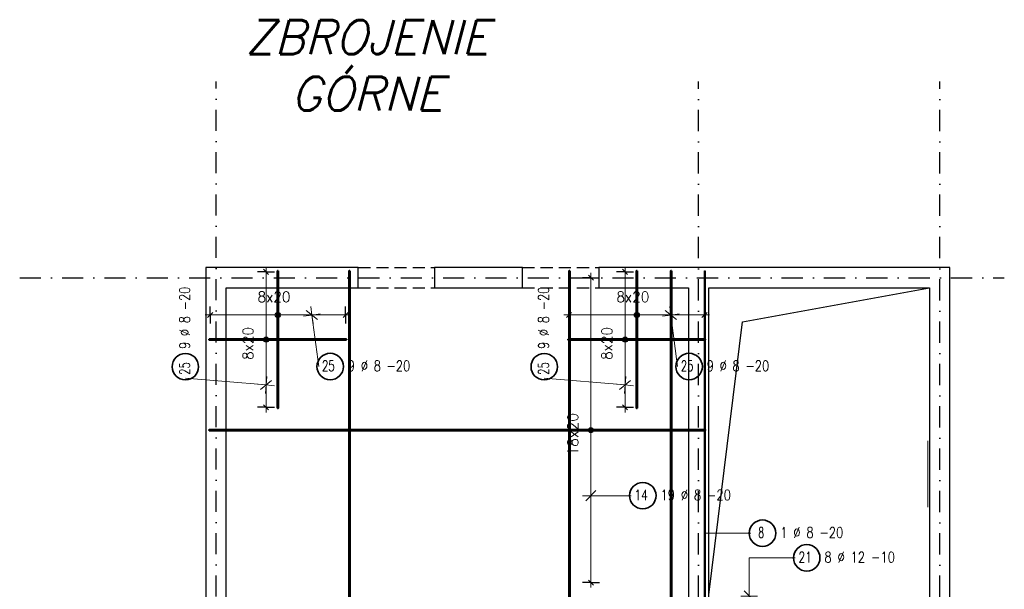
# Model space of a CAD drawing. Header units: millimetres. Extents: x -59549 to 24928, y -40343 to 39139.
# Tile 19 of 27: x 12752 to 24384, y 2411 to 9139. Entities that reach past the tile are written whole.
import ezdxf

# ---------------------------------------------------------------- set-up
doc = ezdxf.new("R2010")
doc.units = ezdxf.units.MM
doc.header["$MEASUREMENT"] = 0
for name, pattern in [('DASHDOT', [25.4, 12.7, -6.35, 0, -6.35]), ('DASHDOTX2', [2, 1, -0.5, 0, -0.5]), ('Dot & Dashed', [335.138881, 176.388884, -88.194442, 0, -70.555556]), ('Hidden', [7.14375, 4.7625, -2.38125])]:
    doc.linetypes.add(name, pattern=pattern)
for name, color, linetype in [('k-nadproża', 4, 'Hidden'), ('k-osie', 1, 'DASHDOT'), ('k-schody', 2, 'Continuous'), ('k-stropy', 4, 'Hidden'), ('k-ściany', 2, 'Continuous')]:
    doc.layers.add(name, color=color, linetype=linetype)
doc.layers.add('Ogólne', color=7, linetype='Continuous', lineweight=25)
doc.styles.add('50', font='romans.shx', dxfattribs={"width": 0.85, "oblique": 15, "height": 10})
doc.styles.add('ROMANS', font='romans__.ttf')

# ---------------------------------------------------------------- blocks, each defined once
blk = doc.blocks.new('KRESKOWANIE_7')
at = {"layer": 'Ogólne', "color": 7, "linetype": 'Continuous', "lineweight": 18, "transparency": 33554687}
for p, q in [((21.37, 2.331), (21.27, 2.331)), ((21.31, 2.391), (21.43, 2.271)), ((21.37, 2.331), (21.37, 2.431)), ((21.37, 2.331), (21.37, 2.231)), ((21.37, 2.331), (21.47, 2.331))]:
    blk.add_line(p, q, dxfattribs=at)
blk.add_lwpolyline([(21.913, 2.782), (21.37, 2.782), (21.37, 2.331)], dxfattribs=at)
blk = doc.blocks.new('KRESKOWANIE_11')
at = {"layer": 'Ogólne', "color": 7, "linetype": 'Continuous', "lineweight": 18, "transparency": 33554687}
for p, q in [((14.709, 4.904), (15.663, 4.825)), ((15.663, 4.825), (15.671, 4.924)), ((15.663, 4.825), (15.563, 4.833)), ((15.598, 4.77), (15.728, 4.879)), ((15.663, 4.825), (15.655, 4.725)), ((15.663, 4.825), (15.763, 4.816))]:
    blk.add_line(p, q, dxfattribs=at)
blk = doc.blocks.new('KRESKOWANIE_12')
at = {"layer": 'Ogólne', "color": 7, "linetype": 'Continuous', "lineweight": 18, "transparency": 33554687}
for p, q in [((16.271, 5.599), (16.137, 5.703)), ((16.204, 5.651), (16.191, 5.75)), ((16.204, 5.651), (16.105, 5.638)), ((16.204, 5.651), (16.303, 5.664)), ((16.284, 5.042), (16.204, 5.651)), ((16.204, 5.651), (16.217, 5.552))]:
    blk.add_line(p, q, dxfattribs=at)
blk = doc.blocks.new('KRESKOWANIE_13')
at = {"layer": 'Ogólne', "color": 7, "linetype": 'Continuous', "lineweight": 18, "transparency": 33554687}
for p, q in [((18.949, 4.904), (19.903, 4.825)), ((19.903, 4.825), (19.911, 4.924)), ((19.903, 4.825), (19.803, 4.833)), ((19.838, 4.77), (19.968, 4.879)), ((19.903, 4.825), (19.895, 4.725)), ((19.903, 4.825), (20.003, 4.816))]:
    blk.add_line(p, q, dxfattribs=at)
blk = doc.blocks.new('KRESKOWANIE_14')
at = {"layer": 'Ogólne', "color": 7, "linetype": 'Continuous', "lineweight": 18, "transparency": 33554687}
for p, q in [((20.511, 5.599), (20.377, 5.703)), ((20.444, 5.651), (20.431, 5.75)), ((20.444, 5.651), (20.345, 5.638)), ((20.444, 5.651), (20.543, 5.664)), ((20.524, 5.042), (20.444, 5.651)), ((20.444, 5.651), (20.457, 5.552))]:
    blk.add_line(p, q, dxfattribs=at)
blk = doc.blocks.new('KRESKOWANIE_65')
at = {"layer": 'Ogólne', "color": 7, "linetype": 'Continuous', "lineweight": 18, "transparency": 33554687}
for p, q in [((19.5, 3.517), (19.5, 3.617)), ((19.5, 3.517), (19.4, 3.517)), ((19.56, 3.577), (19.44, 3.457)), ((19.976, 3.517), (19.5, 3.517)), ((19.5, 3.517), (19.6, 3.517)), ((19.5, 3.517), (19.5, 3.417))]:
    blk.add_line(p, q, dxfattribs=at)

msp = doc.modelspace()

# ---------------------------------------------------------------- hatches: boundary and pattern name
at = {"layer": 'Ogólne', "linetype": 'Continuous', "lineweight": 25, "transparency": 33554687}
for points in [[(15775.93, 5636.09), (15775.93, 5666.09), (15771.73, 5651.09)], [(15775.93, 5666.09), (15786.73, 5625.29), (15786.73, 5676.89)], [(15775.93, 5666.09), (15775.93, 5636.09), (15786.73, 5625.29)], [(15786.73, 5676.89), (15801.73, 5621.09), (15801.73, 5681.09)], [(15786.73, 5676.89), (15786.73, 5625.29), (15801.73, 5621.09)], [(15801.73, 5681.09), (15801.73, 5621.09), (15816.73, 5625.29)], [(15801.73, 5681.09), (15816.73, 5625.29), (15816.73, 5676.89)], [(15816.73, 5676.89), (15816.73, 5625.29), (15827.53, 5636.09)], [(15816.73, 5676.89), (15827.53, 5636.09), (15827.53, 5666.09)], [(15827.53, 5666.09), (15827.53, 5636.09), (15831.73, 5651.09)], [(20015.93, 5636.09), (20015.93, 5666.09), (20011.73, 5651.09)], [(20015.93, 5666.09), (20026.73, 5625.29), (20026.73, 5676.89)], [(20015.93, 5666.09), (20015.93, 5636.09), (20026.73, 5625.29)], [(20026.73, 5676.89), (20041.73, 5621.09), (20041.73, 5681.09)], [(20026.73, 5676.89), (20026.73, 5625.29), (20041.73, 5621.09)], [(20041.73, 5681.09), (20041.73, 5621.09), (20056.73, 5625.29)], [(20041.73, 5681.09), (20056.73, 5625.29), (20056.73, 5676.89)], [(20056.73, 5676.89), (20056.73, 5625.29), (20067.53, 5636.09)], [(20056.73, 5676.89), (20067.53, 5636.09), (20067.53, 5666.09)], [(20067.53, 5666.09), (20067.53, 5636.09), (20071.73, 5651.09)], [(15633.06, 5360.82), (15693.06, 5360.82), (15688.86, 5375.82)], [(15633.06, 5360.82), (15688.86, 5375.82), (15637.26, 5375.82)], [(15637.26, 5345.82), (15693.06, 5360.82), (15633.06, 5360.82)], [(15637.26, 5375.82), (15688.86, 5375.82), (15678.06, 5386.62)], [(15637.26, 5375.82), (15678.06, 5386.62), (15648.06, 5386.62)], [(15637.26, 5345.82), (15688.86, 5345.82), (15693.06, 5360.82)], [(15648.06, 5386.62), (15678.06, 5386.62), (15663.06, 5390.82)], [(19873.06, 5360.82), (19933.06, 5360.82), (19928.86, 5375.82)], [(19873.06, 5360.82), (19928.86, 5375.82), (19877.26, 5375.82)], [(19877.26, 5345.82), (19933.06, 5360.82), (19873.06, 5360.82)], [(19877.26, 5375.82), (19928.86, 5375.82), (19918.06, 5386.62)], [(19877.26, 5375.82), (19918.06, 5386.62), (19888.06, 5386.62)], [(19877.26, 5345.82), (19928.86, 5345.82), (19933.06, 5360.82)], [(19888.06, 5386.62), (19918.06, 5386.62), (19903.06, 5390.82)], [(15648.06, 5335.02), (15688.86, 5345.82), (15637.26, 5345.82)], [(15648.06, 5335.02), (15678.06, 5335.02), (15688.86, 5345.82)], [(15678.06, 5335.02), (15648.06, 5335.02), (15663.06, 5330.82)], [(19888.06, 5335.02), (19928.86, 5345.82), (19877.26, 5345.82)], [(19888.06, 5335.02), (19918.06, 5335.02), (19928.86, 5345.82)], [(19918.06, 5335.02), (19888.06, 5335.02), (19903.06, 5330.82)], [(19470.21, 4290.82), (19530.21, 4290.82), (19526.01, 4305.82)], [(19470.21, 4290.82), (19526.01, 4305.82), (19474.41, 4305.82)], [(19474.41, 4305.82), (19526.01, 4305.82), (19515.21, 4316.62)], [(19474.41, 4305.82), (19515.21, 4316.62), (19485.21, 4316.62)], [(19485.21, 4316.62), (19515.21, 4316.62), (19500.21, 4320.82)], [(19474.41, 4275.82), (19530.21, 4290.82), (19470.21, 4290.82)], [(19474.41, 4275.82), (19526.01, 4275.82), (19530.21, 4290.82)], [(19485.21, 4265.02), (19526.01, 4275.82), (19474.41, 4275.82)], [(19485.21, 4265.02), (19515.21, 4265.02), (19526.01, 4275.82)], [(19515.21, 4265.02), (19485.21, 4265.02), (19500.21, 4260.82)]]:
    msp.add_hatch(color=7, dxfattribs=at).paths.add_polyline_path(points)

# ---------------------------------------------------------------- linework, layer by layer
at = {"layer": 'k-nadproża', "ltscale": 30}
for p, q in [((16751.73, 6210.82), (17651.73, 6210.82)), ((18691.73, 6210.82), (19591.73, 6210.82)), ((16751.73, 5970.82), (17651.73, 5970.82)), ((18691.73, 5970.82), (19591.73, 5970.82))]:
    msp.add_line(p, q, dxfattribs=at)
at = {"layer": 'k-osie', "linetype": 'DASHDOTX2', "ltscale": 250}
for p, q in [((15071.73, -8177.36), (15071.73, 8410.82)), ((20771.73, -5679.37), (20771.73, 8410.82)), ((23621.73, -5679.37), (23621.73, 8410.82)), ((12751.73, 6090.82), (24383.83, 6090.82))]:
    msp.add_line(p, q, dxfattribs=at)
at = {"layer": 'k-schody', "color": 2, "linetype": 'Continuous', "lineweight": 13}
msp.add_line((23481.73, 4166.42), (23481.73, 3380.42), dxfattribs=at)
at = {"layer": 'k-stropy', "color": 1, "linetype": 'Continuous', "ltscale": 30}
for p, q in [((21291.73, 5570.82), (23501.73, 5970.82)), ((20891.73, 2344.82), (21291.73, 5570.82))]:
    msp.add_line(p, q, dxfattribs=at)
at = {"layer": 'k-ściany'}
for points in [[(15191.73, -3589.18), (15191.73, 5970.82), (16751.73, 5970.82), (16751.73, 6210.82), (14951.73, 6210.82), (14951.73, -7466.31), (15191.73, -7466.31), (15191.73, -3829.18), (20891.73, -3829.18), (20891.73, -3589.18), (15191.73, -3589.18)], [(17651.73, 6210.82), (17651.73, 5970.82), (18691.73, 5970.82), (18691.73, 6210.82), (17651.73, 6210.82)], [(19591.73, 6210.82), (19591.73, 5970.82), (20651.73, 5970.82), (20651.73, 2310.82), (20891.73, 2310.82), (20891.73, 5970.82), (23501.73, 5970.82), (23501.73, 1970.82), (23741.73, 1970.82), (23741.73, 6210.82), (19591.73, 6210.82)]]:
    msp.add_lwpolyline(points, dxfattribs=at)
at = {"layer": 'Ogólne', "color": 7, "linetype": 'Continuous', "lineweight": 25, "transparency": 33554687}
for p, q in [((15693.06, 6130.82), (15633.06, 6190.82)), ((19933.06, 6130.82), (19873.06, 6190.82)), ((15663.06, 6160.82), (15563.06, 6160.82)), ((15663.06, 6160.82), (15763.06, 6160.82)), ((19500.21, 6090.82), (19400.21, 6090.82)), ((19530.21, 6060.82), (19470.21, 6120.82)), ((19500.21, 6090.82), (19600.21, 6090.82)), ((19903.06, 6160.82), (19803.06, 6160.82)), ((19903.06, 6160.82), (20003.06, 6160.82)), ((15001.73, 5651.09), (15001.73, 5751.09)), ((15801.73, 5651.09), (15801.73, 5751.09)), ((16601.73, 5651.09), (16601.73, 5751.09)), ((19241.73, 5651.09), (19241.73, 5751.09)), ((20041.73, 5651.09), (20041.73, 5751.09)), ((20841.73, 5651.09), (20841.73, 5751.09)), ((14971.73, 5621.09), (15031.73, 5681.09)), ((15001.73, 5651.09), (15001.73, 5551.09)), ((15801.73, 5651.09), (15801.73, 5551.09)), ((16571.73, 5621.09), (16631.73, 5681.09)), ((16601.73, 5651.09), (16601.73, 5551.09)), ((19211.73, 5621.09), (19271.73, 5681.09)), ((19241.73, 5651.09), (19241.73, 5551.09)), ((20041.73, 5651.09), (20041.73, 5551.09)), ((20811.73, 5621.09), (20871.73, 5681.09)), ((20841.73, 5651.09), (20841.73, 5551.09)), ((15663.06, 5360.82), (15563.06, 5360.82)), ((15663.06, 5360.82), (15763.06, 5360.82)), ((19903.06, 5360.82), (19803.06, 5360.82)), ((19903.06, 5360.82), (20003.06, 5360.82)), ((15663.06, 4560.82), (15563.06, 4560.82)), ((15693.06, 4530.82), (15633.06, 4590.82)), ((15663.06, 4560.82), (15763.06, 4560.82)), ((19903.06, 4560.82), (19803.06, 4560.82)), ((19933.06, 4530.82), (19873.06, 4590.82)), ((19903.06, 4560.82), (20003.06, 4560.82)), ((19500.21, 4290.82), (19400.21, 4290.82)), ((19500.21, 4290.82), (19600.21, 4290.82)), ((19500.21, 2490.82), (19400.21, 2490.82)), ((19530.21, 2460.82), (19470.21, 2520.82)), ((19500.21, 2490.82), (19600.21, 2490.82))]:
    msp.add_line(p, q, dxfattribs=at)
at = {"layer": 'Ogólne', "color": 7, "linetype": 'Continuous', "lineweight": 18, "transparency": 33554687}
for p, q in [((15663.06, 6160.82), (15663.06, 6220.82)), ((19903.06, 6160.82), (19903.06, 6220.82)), ((15663.06, 5360.82), (15663.06, 6160.82)), ((19500.21, 6090.82), (19500.21, 6150.82)), ((19500.21, 4290.82), (19500.21, 6090.82)), ((19903.06, 5360.82), (19903.06, 6160.82)), ((15001.73, 5651.09), (14941.73, 5651.09)), ((15801.73, 5651.09), (16601.73, 5651.09)), ((16601.73, 5651.09), (16661.73, 5651.09)), ((19241.73, 5651.09), (19181.73, 5651.09)), ((20041.73, 5651.09), (20841.73, 5651.09)), ((20841.73, 5651.09), (20901.73, 5651.09)), ((15663.06, 4560.82), (15663.06, 5360.82)), ((19903.06, 4560.82), (19903.06, 5360.82)), ((15663.06, 4560.82), (15663.06, 4500.82)), ((19903.06, 4560.82), (19903.06, 4500.82)), ((19500.21, 2490.82), (19500.21, 4290.82)), ((21390.43, 3073.49), (20846.73, 3073.49)), ((19500.21, 2490.82), (19500.21, 2430.82))]:
    msp.add_line(p, q, dxfattribs=at)
at = {"layer": 'Ogólne', "color": 5, "linetype": 'Continuous', "lineweight": 50, "transparency": 33554687}
for points in [[(15805.73, 6170.82), (15805.73, 4550.82), (15797.73, 4550.82), (15797.73, 6170.82), (15805.73, 6170.82)], [(16650.73, 6170.82), (16650.73, -3789.18), (16642.73, -3789.18), (16642.73, 6170.82), (16650.73, 6170.82)], [(19250.73, 6170.82), (19250.73, -4989.18), (19242.73, -4989.18), (19242.73, 6170.82), (19250.73, 6170.82)], [(20045.73, 6170.82), (20045.73, 4550.82), (20037.73, 4550.82), (20037.73, 6170.82), (20045.73, 6170.82)], [(20450.73, 6170.82), (20450.73, -649.18), (20442.73, -649.18), (20442.73, 6170.82), (20450.73, 6170.82)], [(16611.73, 5356.82), (14991.73, 5356.82), (14991.73, 5364.82), (16611.73, 5364.82), (16611.73, 5356.82)], [(20851.73, 5356.82), (19231.73, 5356.82), (19231.73, 5364.82), (20851.73, 5364.82), (20851.73, 5356.82)], [(20851.73, 4286.82), (14991.73, 4286.82), (14991.73, 4294.82), (20851.73, 4294.82), (20851.73, 4286.82)]]:
    msp.add_lwpolyline(points, dxfattribs=at)
at = {"layer": 'Ogólne', "color": 7, "linetype": 'Continuous', "lineweight": 25, "transparency": 33554687}
msp.add_lwpolyline([(20850.73, 6170.82), (20850.73, -4989.18), (20842.73, -4989.18), (20842.73, 6170.82), (20850.73, 6170.82)], dxfattribs=at)
at = {"layer": 'Ogólne', "color": 7, "linetype": 'Continuous', "lineweight": 18, "transparency": 33554687}
for points in [[(15001.73, 5651.09), (15353.43, 5651.09), (15353.43, 5651.09), (15801.73, 5651.09)], [(19241.73, 5651.09), (19593.43, 5651.09), (19593.43, 5651.09), (20041.73, 5651.09)]]:
    msp.add_lwpolyline(points, dxfattribs=at)
at = {"layer": 'Ogólne', "color": 7, "linetype": 'Continuous', "lineweight": 25, "transparency": 33554687}
for centre in [(15801.73, 5651.09), (20041.73, 5651.09), (15663.06, 5360.82), (19903.06, 5360.82), (19500.21, 4290.82)]:
    msp.add_circle(centre, 30, dxfattribs=at)
at = {"layer": 'Ogólne', "color": 6, "linetype": 'Continuous', "lineweight": 35, "transparency": 33554687}
for centre in [(14708.87, 5040.68), (16420.15, 5042.42), (18948.87, 5040.68), (20660.15, 5042.42), (20112.89, 3517.1), (21526.97, 3073.7), (22049.85, 2782.48)]:
    msp.add_circle(centre, 156.25, dxfattribs=at)

# ---------------------------------------------------------------- block references
at = {"layer": 'Ogólne', "color": 7, "linetype": 'Continuous', "lineweight": 18, "transparency": 33554687, "xscale": 1000, "yscale": 1000, "zscale": 1000}
for name in ['KRESKOWANIE_12', 'KRESKOWANIE_14', 'KRESKOWANIE_11', 'KRESKOWANIE_13', 'KRESKOWANIE_65', 'KRESKOWANIE_7']:
    msp.add_blockref(name, (0, 0), dxfattribs=at)

# ---------------------------------------------------------------- texts
at = {"layer": 'k-nadproża', "color": 2, "linetype": 'Dot & Dashed', "ltscale": 1.5, "insert": (16857.42, 8065.29), "char_height": 400, "width": 3463.2293, "attachment_point": 8, "style": '50'}
msp.add_mtext('{\\W1;ZBROJENIE GÓRNE}', dxfattribs=at)
at = {"layer": 'Ogólne', "color": 7, "linetype": 'Continuous', "lineweight": 25, "transparency": 33554687, "char_height": 125, "attachment_point": 7, "style": 'ROMANS'}
for s, insert, width in [('\\W0.94;\\fRomanS|i1|b0|c0|p0;8x20', (15561.89, 5802.75), 527.2753), ('\\W0.94;\\fRomanS|i1|b0|c0|p0;8x20', (19801.89, 5802.75), 527.2755), ('\\W0.79;\\fRomanS|i1|b0|c0|p0; 9 %%c 8 -20 ', (16561.09, 4988.05), 1172.1455), ('\\W0.79;\\fRomanS|i1|b0|c0|p0; 9 %%c 8 -20 ', (20801.09, 4988.05), 1172.1454), ('\\W0.70;\\fRomanS|i1|b0|c0|p0;25', (16322.81, 4988.05), 238.5489), ('\\W0.70;\\fRomanS|i1|b0|c0|p0;25', (20562.81, 4988.05), 238.549), ('\\W0.73;\\fRomanS|i1|b0|c0|p0;14', (20015.55, 3462.73), 240.5009), ('\\W0.80;\\fRomanS|i1|b0|c0|p0; 19 %%c 8 -20 ', (20253.83, 3462.73), 1269.893), ('\\W0.62;\\fRomanS|i1|b0|c0|p0;8', (21478.29, 3019.33), 136.2293), ('\\W0.80;\\fRomanS|i1|b0|c0|p0; 1 %%c 8 -20 ', (21667.9, 3019.33), 1172.5586)]:
    msp.add_mtext(s, dxfattribs=dict(at, insert=insert, width=width))
for s, insert, width, rotation in [('\\W0.79;\\fRomanS|i1|b0|c0|p0; 9 %%c 8 -20 ', (14763.25, 5181.61), 1172.1455, 90.000003), ('\\W0.79;\\fRomanS|i1|b0|c0|p0; 9 %%c 8 -20 ', (19003.25, 5181.61), 1172.1455, 90.000003), ('\\W0.94;\\fRomanS|i1|b0|c0|p0;8x20', (15511.4, 5120.97), 527.2754, 90.000003), ('\\W0.94;\\fRomanS|i1|b0|c0|p0;8x20', (19751.4, 5120.97), 527.2754, 90.000003), ('\\W0.70;\\fRomanS|i1|b0|c0|p0;25', (14763.25, 4943.33), 238.5489, 90.000003), ('\\W0.70;\\fRomanS|i1|b0|c0|p0;25', (19003.25, 4943.33), 238.5489, 90.000003), ('\\W0.97;\\fRomanS|i1|b0|c0|p0;18x20', (19348.55, 3990.13), 650.9066, 90.000003), ('\\W0.73;\\fRomanS|i1|b0|c0|p0;21', (21952.51, 2728.1), 240.5009, 360), ('\\W0.80;\\fRomanS|i1|b0|c0|p0; 8 %%c 12 -10 ', (22190.78, 2728.1), 1270.2801, 360)]:
    msp.add_mtext(s, dxfattribs=dict(at, insert=insert, width=width, rotation=rotation))

doc.saveas('drawing.dxf')
